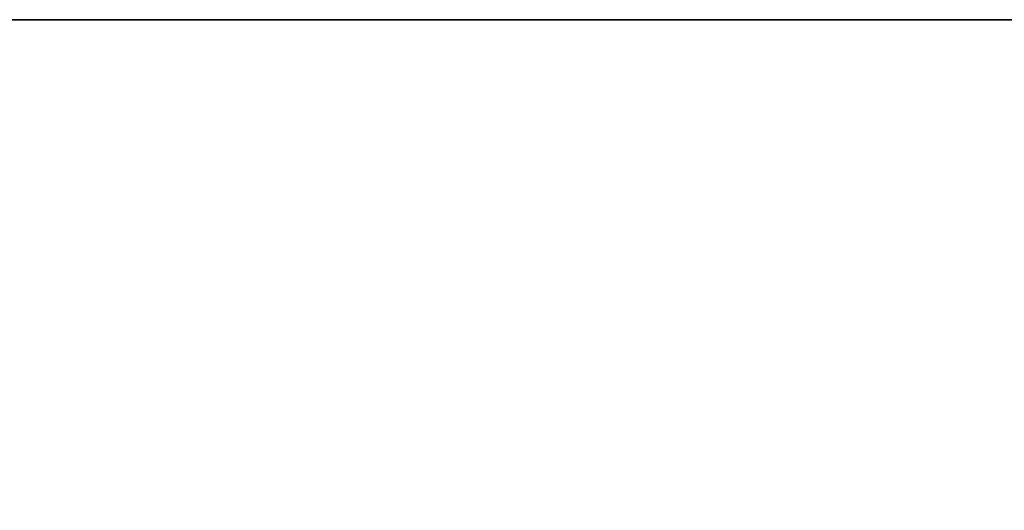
# Model space of a CAD drawing. Header units: millimetres. Extents: x -590 to 3690, y -120 to 127.
# Tile 33 of 145: x -356 to -313, y -23 to -2. Entities that reach past the tile are written whole.
import ezdxf

# ---------------------------------------------------------------- set-up
doc = ezdxf.new("R2010")
doc.units = ezdxf.units.MM
doc.layers.add('151', color=7, linetype='Continuous', true_color=0xffffff)

# ---------------------------------------------------------------- blocks, each defined once
blk = doc.blocks.new('UG_SURFACE_001')
at = {"layer": '151', "color": 252, "linetype": 'Continuous', "lineweight": 35}
for points in [[(590, -31.2, 2203), (590, 108.2, 2203), (-590, 108.2, 2203), (-590, -31.2, 2203)], [(-440, -31.2, 2053), (-440, 108.2, 2053), (440, 108.2, 2053), (440, -31.2, 2053)]]:
    blk.add_3dface(points, dxfattribs=at)
blk = doc.blocks.new('UG_SURFACE_009')
at = {"layer": '151', "color": 43, "linetype": 'Continuous', "lineweight": 35}
for points in [[(-409, 0, 2017), (-409, -49, 2017), (409, -49, 2017), (409, 0, 2017)], [(-409, 0, 2), (409, 0, 2), (409, -2), (-409, -2)], [(-409, -47), (-409, -2), (409, -2), (409, -47)]]:
    blk.add_3dface(points, dxfattribs=at)
blk = doc.blocks.new('UG_SURFACE_024')
at = {"layer": '151', "color": 254, "linetype": 'Continuous', "lineweight": 35}
for points in [[(424.75, -35, 2033.25), (424.75, 111.75, 2033.25), (-424.75, 111.75, 2033.25), (-424.75, -35, 2033.25)], [(417, 16, 2025.5), (417, -33, 2025.5), (-417, -33, 2025.5), (-417, 16, 2025.5)]]:
    blk.add_3dface(points, dxfattribs=at)
blk = doc.blocks.new('UG_SURFACE_062')
at = {"layer": '151', "color": 14, "linetype": 'Continuous', "lineweight": 35}
for points in [[(416.8, -35, 2025.3), (416.8, 14, 2025.3), (-416.8, 14, 2025.3), (-416.8, -35, 2025.3)], [(412.75, 11.25, 2021.25), (412.75, -47, 2021.25), (-412.75, -47, 2021.25), (-412.75, 11.25, 2021.25)]]:
    blk.add_3dface(points, dxfattribs=at)
blk = doc.blocks.new('UG_SURFACE_063')
at = {"layer": '151', "color": 7, "linetype": 'Continuous', "lineweight": 35}
for points in [[(-412.75, 11, 2021.25), (-412.75, -47, 2021.25), (412.75, -47, 2021.25), (412.75, 11, 2021.25)], [(412.5, 11, 2021), (412.5, -47, 2021), (-412.5, -47, 2021), (-412.5, 11, 2021)]]:
    blk.add_3dface(points, dxfattribs=at)

msp = doc.modelspace()

# ---------------------------------------------------------------- linework, layer by layer
at = {"layer": '151', "color": 252, "linetype": 'Continuous', "lineweight": -3, "true_color": 0x939598}
msp.add_line((-409, -2), (409, -2), dxfattribs=at)

# ---------------------------------------------------------------- block references
for name in ['UG_SURFACE_024', 'UG_SURFACE_001', 'UG_SURFACE_009', 'UG_SURFACE_062', 'UG_SURFACE_063']:
    msp.add_blockref(name, (0, 0), dxfattribs=at)

doc.saveas('drawing.dxf')
